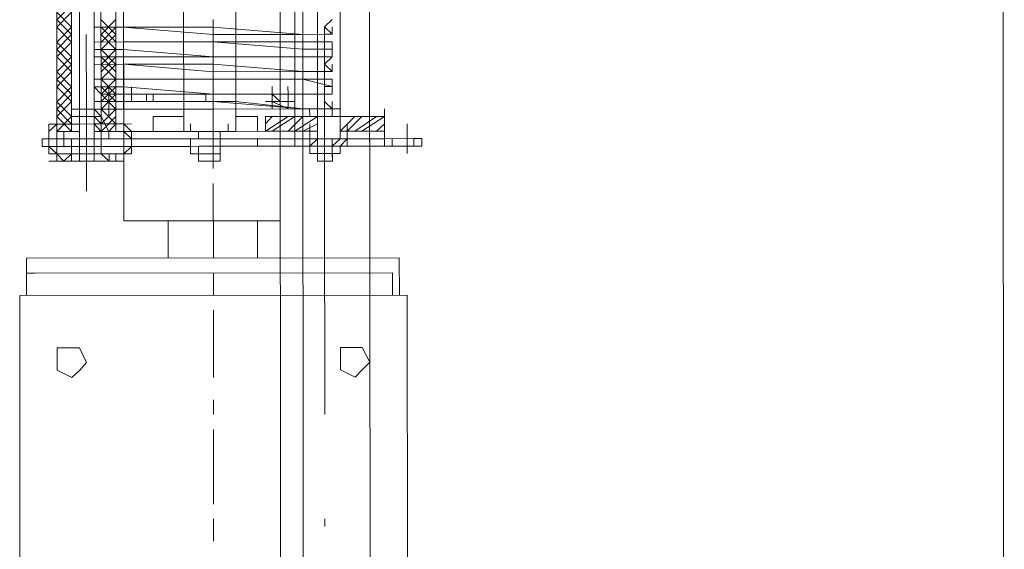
# Model space of a CAD drawing. Header units: inches. Extents: x -5850 to 5646, y 8947 to 13007.
# Tile 108 of 256: x -4033 to -3977, y 10543 to 10573. Entities that reach past the tile are written whole.
import ezdxf

# ---------------------------------------------------------------- set-up
doc = ezdxf.new("R2010")
doc.units = ezdxf.units.IN
doc.header["$MEASUREMENT"] = 0
doc.layers.add('at_Entity', color=7, linetype='Continuous')
doc.layers.add('at_Rect', color=7, linetype='Continuous')

msp = doc.modelspace()

# ---------------------------------------------------------------- linework, layer by layer
at = {"layer": 'at_Entity', "color": 7, "lineweight": 20}
for p, q in [((-4018.275, 10561.155), (-4019.022, 11398.348)), ((-4018.221, 10500.327), (-4019.022, 11398.348)), ((-4013.948, 11398.352), (-4013.146, 10500.332)), ((-4013.146, 10500.332), (-4013.948, 11398.352)), ((-3978.036, 11398.384), (-3977.234, 10500.364)), ((-4027.141, 10561.147), (-4027.826, 11328.222)), ((-4016.938, 10500.328), (-4017.677, 11328.231)), ((-4030.938, 10566.212), (-4030.963, 10594.089)), ((-4027.592, 10566.215), (-4027.617, 10594.092)), ((-4027.146, 10566.216), (-4027.171, 10594.092)), ((-4023.744, 10566.219), (-4023.769, 10594.095)), ((-4020.789, 10566.221), (-4020.814, 10594.098)), ((-4016.997, 10566.225), (-4017.022, 10594.101)), ((-4029.656, 10567.479), (-4029.679, 10593.248)), ((-4028.843, 10593.249), (-4028.82, 10567.48)), ((-4016.162, 10567.491), (-4016.185, 10593.26)), ((-4014.902, 10593.261), (-4014.879, 10567.492)), ((-4030.103, 10567.479), (-4030.125, 10592.824)), ((-4028.43, 10567.48), (-4028.452, 10592.825)), ((-4027.166, 10589.023), (-4027.145, 10565.368)), ((-4017.463, 10589.032), (-4017.442, 10565.377)), ((-4028.824, 10572.125), (-4028.825, 10572.549)), ((-4028.825, 10572.549), (-4028.824, 10572.125)), ((-4015.775, 10572.137), (-4015.33, 10572.561)), ((-4028.824, 10572.125), (-4027.151, 10572.127)), ((-4027.151, 10572.127), (-4028.824, 10572.125)), ((-4028.824, 10572.125), (-4028.823, 10571.283)), ((-4022.077, 10572.131), (-4027.151, 10572.127)), ((-4027.151, 10572.127), (-4022.076, 10571.713)), ((-4022.077, 10572.131), (-4017.002, 10571.717)), ((-4015.329, 10571.719), (-4015.775, 10572.137)), ((-4015.329, 10571.719), (-4015.329, 10572.137)), ((-4028.823, 10571.283), (-4028.824, 10571.707)), ((-4017.002, 10571.717), (-4022.076, 10571.713)), ((-4017.002, 10571.717), (-4015.329, 10571.719)), ((-4015.329, 10571.719), (-4017.002, 10571.717)), ((-4015.775, 10571.295), (-4015.775, 10571.719)), ((-4015.775, 10571.719), (-4015.329, 10571.719)), ((-4028.823, 10571.283), (-4027.15, 10571.285)), ((-4027.15, 10571.285), (-4028.823, 10571.283)), ((-4028.823, 10571.283), (-4028.823, 10570.859)), ((-4027.15, 10571.285), (-4022.076, 10571.289)), ((-4027.15, 10571.285), (-4022.076, 10571.289)), ((-4017.001, 10571.294), (-4022.076, 10571.289)), ((-4022.076, 10571.289), (-4017.001, 10570.87)), ((-4017.001, 10571.294), (-4015.328, 10571.295)), ((-4015.328, 10571.295), (-4015.775, 10571.295)), ((-4015.328, 10570.871), (-4015.328, 10571.295)), ((-4028.823, 10570.859), (-4027.15, 10570.861)), ((-4028.823, 10570.859), (-4028.823, 10570.435)), ((-4028.823, 10570.435), (-4027.15, 10570.437)), ((-4028.822, 10570.017), (-4028.823, 10570.435)), ((-4028.823, 10570.435), (-4028.822, 10570.017)), ((-4027.15, 10570.861), (-4022.075, 10570.441)), ((-4027.15, 10570.437), (-4022.075, 10570.441)), ((-4022.075, 10570.441), (-4017.001, 10570.446)), ((-4017.001, 10570.446), (-4022.075, 10570.441)), ((-4017.001, 10570.87), (-4015.328, 10570.871)), ((-4017.001, 10570.446), (-4015.328, 10570.447)), ((-4015.328, 10570.447), (-4017.001, 10570.446)), ((-4015.774, 10570.447), (-4015.774, 10570.871)), ((-4015.774, 10570.871), (-4015.328, 10570.871)), ((-4015.328, 10570.447), (-4015.774, 10570.447)), ((-4015.773, 10570.029), (-4015.328, 10570.447)), ((-4015.328, 10570.447), (-4015.328, 10570.871)), ((-4028.822, 10570.017), (-4027.149, 10570.019)), ((-4027.149, 10570.019), (-4028.822, 10570.017)), ((-4028.822, 10570.017), (-4028.821, 10569.17)), ((-4022.075, 10570.023), (-4027.149, 10570.019)), ((-4027.149, 10570.019), (-4022.074, 10569.599)), ((-4022.075, 10570.023), (-4017, 10569.604)), ((-4015.327, 10569.605), (-4015.773, 10570.029)), ((-4015.327, 10569.605), (-4015.327, 10570.029)), ((-4028.821, 10569.17), (-4028.822, 10569.593)), ((-4017, 10569.604), (-4022.074, 10569.599)), ((-4017, 10569.604), (-4015.327, 10569.605)), ((-4015.327, 10569.605), (-4017, 10569.604)), ((-4015.773, 10569.181), (-4015.773, 10569.605)), ((-4015.773, 10569.605), (-4015.327, 10569.605)), ((-4028.821, 10569.17), (-4027.149, 10569.171)), ((-4027.149, 10569.171), (-4028.821, 10569.17)), ((-4028.821, 10568.746), (-4028.821, 10569.17)), ((-4028.821, 10569.17), (-4028.821, 10568.746)), ((-4028.821, 10568.746), (-4027.148, 10568.747)), ((-4028.821, 10568.746), (-4028.43, 10568.322)), ((-4028.821, 10568.746), (-4028.82, 10567.48)), ((-4028.43, 10568.322), (-4027.985, 10568.747)), ((-4027.985, 10568.747), (-4027.984, 10568.323)), ((-4027.149, 10569.171), (-4022.074, 10569.176)), ((-4027.149, 10569.171), (-4022.074, 10569.176)), ((-4027.148, 10568.747), (-4022.073, 10568.328)), ((-4026.702, 10568.324), (-4026.702, 10568.748)), ((-4022.074, 10569.176), (-4016.999, 10569.18)), ((-4016.999, 10569.18), (-4022.074, 10569.176)), ((-4018.727, 10568.331), (-4018.728, 10568.755)), ((-4018.727, 10568.331), (-4018.728, 10568.755)), ((-4018.727, 10568.331), (-4018.728, 10568.755)), ((-4017.835, 10568.332), (-4017.836, 10568.756)), ((-4015.327, 10569.182), (-4016.999, 10569.18)), ((-4016.999, 10569.18), (-4015.326, 10568.758)), ((-4015.327, 10569.182), (-4015.773, 10569.181)), ((-4015.772, 10568.757), (-4015.326, 10568.758)), ((-4015.772, 10568.334), (-4015.772, 10568.757)), ((-4015.326, 10568.758), (-4015.327, 10569.182)), ((-4015.326, 10568.334), (-4015.326, 10568.758)), ((-4028.82, 10567.904), (-4028.821, 10568.322)), ((-4028.43, 10567.904), (-4028.43, 10568.322)), ((-4027.984, 10568.323), (-4027.148, 10568.323)), ((-4027.984, 10568.323), (-4027.594, 10568.323)), ((-4027.594, 10568.323), (-4027.594, 10567.905)), ((-4027.594, 10567.905), (-4027.594, 10568.323)), ((-4025.865, 10568.325), (-4027.148, 10568.323)), ((-4027.148, 10568.323), (-4026.702, 10568.324)), ((-4027.147, 10567.905), (-4027.148, 10568.323)), ((-4022.073, 10568.328), (-4026.702, 10568.324)), ((-4025.865, 10568.325), (-4026.702, 10568.324)), ((-4026.702, 10568.324), (-4026.701, 10567.906)), ((-4026.701, 10567.906), (-4026.702, 10568.324)), ((-4025.865, 10568.325), (-4025.865, 10567.906)), ((-4025.865, 10568.325), (-4025.475, 10568.325)), ((-4025.865, 10568.325), (-4025.865, 10567.906)), ((-4025.865, 10568.325), (-4025.475, 10568.325)), ((-4025.475, 10568.325), (-4025.475, 10567.907)), ((-4025.475, 10568.325), (-4025.475, 10567.907)), ((-4022.073, 10568.328), (-4016.999, 10568.333)), ((-4016.999, 10568.333), (-4022.073, 10568.328)), ((-4017.835, 10568.332), (-4018.727, 10568.331)), ((-4018.727, 10568.331), (-4017.835, 10568.332)), ((-4018.727, 10568.331), (-4018.281, 10568.331)), ((-4018.727, 10568.331), (-4018.727, 10567.913)), ((-4018.727, 10567.913), (-4018.727, 10568.331)), ((-4018.727, 10568.331), (-4018.281, 10567.913)), ((-4018.727, 10567.913), (-4018.727, 10568.331)), ((-4018.727, 10568.331), (-4018.727, 10567.913)), ((-4018.281, 10568.331), (-4018.281, 10567.913)), ((-4017.835, 10567.914), (-4017.835, 10568.332)), ((-4017.835, 10568.332), (-4017.835, 10567.914)), ((-4017.835, 10567.914), (-4017.835, 10568.332)), ((-4017.835, 10567.914), (-4017.835, 10568.332)), ((-4017.444, 10567.914), (-4017.445, 10568.332)), ((-4017.444, 10567.914), (-4017.445, 10568.332)), ((-4016.999, 10568.333), (-4015.326, 10568.334)), ((-4015.326, 10568.334), (-4016.999, 10568.333)), ((-4015.326, 10568.334), (-4015.772, 10568.334)), ((-4015.772, 10567.915), (-4015.772, 10568.334)), ((-4015.772, 10568.334), (-4015.326, 10568.334)), ((-4030.103, 10567.479), (-4030.103, 10567.903)), ((-4029.656, 10567.479), (-4029.657, 10567.903)), ((-4029.656, 10567.479), (-4029.657, 10567.903)), ((-4027.147, 10567.905), (-4028.82, 10567.904)), ((-4028.82, 10567.48), (-4028.82, 10567.904)), ((-4028.82, 10567.904), (-4027.984, 10567.904)), ((-4028.43, 10567.48), (-4028.43, 10567.904)), ((-4028.43, 10567.904), (-4028.43, 10567.48)), ((-4028.43, 10567.48), (-4028.43, 10567.904)), ((-4028.43, 10567.48), (-4028.43, 10567.904)), ((-4028.43, 10567.904), (-4027.984, 10567.904)), ((-4027.984, 10567.904), (-4027.147, 10567.905)), ((-4027.594, 10567.905), (-4027.984, 10567.904)), ((-4027.594, 10567.905), (-4027.593, 10567.481)), ((-4027.593, 10567.481), (-4027.594, 10567.905)), ((-4027.147, 10567.905), (-4022.073, 10567.91)), ((-4027.147, 10567.905), (-4022.073, 10567.91)), ((-4026.701, 10567.906), (-4027.147, 10567.905)), ((-4025.865, 10567.906), (-4026.701, 10567.906)), ((-4026.701, 10567.906), (-4025.865, 10567.906)), ((-4025.475, 10567.907), (-4025.865, 10567.906)), ((-4025.475, 10567.907), (-4025.865, 10567.906)), ((-4022.073, 10567.91), (-4020.79, 10567.911)), ((-4016.998, 10567.49), (-4022.073, 10567.91)), ((-4020.79, 10567.911), (-4016.998, 10567.49)), ((-4018.727, 10567.913), (-4017.835, 10567.914)), ((-4017.834, 10567.49), (-4018.727, 10567.913)), ((-4018.281, 10567.913), (-4018.727, 10567.913)), ((-4018.281, 10567.913), (-4018.727, 10567.913)), ((-4016.162, 10567.491), (-4016.162, 10567.915)), ((-4016.162, 10567.491), (-4016.162, 10567.915)), ((-4015.325, 10567.492), (-4015.772, 10567.915)), ((-4015.325, 10567.492), (-4015.325, 10567.916)), ((-4015.325, 10567.492), (-4015.325, 10567.916)), ((-4014.879, 10567.492), (-4014.879, 10567.916)), ((-4030.938, 10566.636), (-4030.939, 10567.054)), ((-4029.656, 10567.479), (-4030.103, 10567.479)), ((-4030.101, 10566.213), (-4030.103, 10567.479)), ((-4030.101, 10566.213), (-4030.103, 10567.479)), ((-4029.656, 10567.479), (-4030.103, 10567.479)), ((-4029.656, 10567.479), (-4028.82, 10567.48)), ((-4029.656, 10567.055), (-4029.656, 10567.479)), ((-4029.656, 10567.055), (-4029.656, 10567.479)), ((-4029.656, 10567.055), (-4028.82, 10567.056)), ((-4029.655, 10566.213), (-4029.656, 10567.055)), ((-4028.82, 10567.48), (-4027.593, 10567.481)), ((-4028.43, 10567.48), (-4028.82, 10567.48)), ((-4028.43, 10567.48), (-4028.82, 10567.48)), ((-4028.82, 10567.056), (-4028.82, 10567.48)), ((-4028.82, 10567.056), (-4028.82, 10567.48)), ((-4028.82, 10567.48), (-4028.819, 10566.214)), ((-4028.818, 10565.79), (-4028.82, 10567.056)), ((-4028.429, 10566.214), (-4028.43, 10567.48)), ((-4027.593, 10567.481), (-4027.147, 10567.481)), ((-4027.592, 10566.215), (-4027.593, 10567.481)), ((-4027.147, 10567.481), (-4022.073, 10567.486)), ((-4025.474, 10567.059), (-4023.745, 10567.061)), ((-4023.745, 10567.061), (-4025.474, 10567.059)), ((-4025.474, 10567.059), (-4025.473, 10566.217)), ((-4022.073, 10567.486), (-4016.998, 10567.49)), ((-4019.563, 10567.064), (-4020.79, 10567.063)), ((-4019.563, 10567.064), (-4020.79, 10567.063)), ((-4018.726, 10567.065), (-4019.117, 10567.065)), ((-4019.116, 10566.223), (-4019.117, 10567.065)), ((-4016.161, 10567.067), (-4018.726, 10567.065)), ((-4016.998, 10567.49), (-4015.325, 10567.492)), ((-4015.325, 10567.492), (-4016.998, 10567.49)), ((-4016.998, 10567.49), (-4015.771, 10567.492)), ((-4016.998, 10567.49), (-4016.997, 10566.225)), ((-4016.608, 10567.491), (-4016.607, 10567.067)), ((-4016.608, 10567.491), (-4016.162, 10567.491)), ((-4016.607, 10567.067), (-4016.161, 10567.067)), ((-4016.162, 10567.491), (-4015.325, 10567.492)), ((-4016.162, 10567.491), (-4016.161, 10567.067)), ((-4016.161, 10567.067), (-4016.162, 10567.491)), ((-4016.161, 10567.067), (-4016.162, 10567.491)), ((-4016.161, 10567.067), (-4012.369, 10567.071)), ((-4016.161, 10567.067), (-4014.879, 10567.069)), ((-4016.161, 10567.067), (-4015.325, 10567.068)), ((-4016.16, 10566.225), (-4016.161, 10567.067)), ((-4016.161, 10567.067), (-4016.16, 10566.225)), ((-4015.771, 10567.492), (-4015.325, 10567.492)), ((-4014.879, 10567.492), (-4015.325, 10567.492)), ((-4015.325, 10567.492), (-4015.325, 10567.068)), ((-4015.325, 10567.068), (-4015.325, 10567.492)), ((-4015.325, 10567.068), (-4014.879, 10567.069)), ((-4015.325, 10567.068), (-4014.879, 10567.069)), ((-4014.879, 10567.069), (-4014.879, 10567.492)), ((-4014.879, 10567.492), (-4014.879, 10567.069)), ((-4014.879, 10567.069), (-4014.878, 10566.227)), ((-4014.878, 10566.227), (-4014.879, 10567.069)), ((-4012.369, 10567.071), (-4012.37, 10567.495)), ((-4012.368, 10566.229), (-4012.369, 10567.071)), ((-4031.384, 10566.212), (-4031.384, 10566.636)), ((-4031.384, 10566.636), (-4030.938, 10566.636)), ((-4031.384, 10565.788), (-4031.384, 10566.636)), ((-4031.384, 10566.212), (-4031.384, 10566.636)), ((-4030.938, 10566.212), (-4030.938, 10566.636)), ((-4030.101, 10566.213), (-4030.102, 10566.637)), ((-4030.101, 10566.213), (-4030.102, 10566.637)), ((-4030.101, 10566.213), (-4030.102, 10566.637)), ((-4030.101, 10566.213), (-4030.102, 10566.637)), ((-4028.429, 10566.214), (-4028.429, 10566.638)), ((-4028.429, 10566.214), (-4028.429, 10566.638)), ((-4028.429, 10566.214), (-4028.429, 10566.638)), ((-4027.146, 10566.639), (-4027.592, 10566.639)), ((-4027.146, 10566.639), (-4027.592, 10566.639)), ((-4026.7, 10566.216), (-4027.146, 10566.639)), ((-4027.146, 10566.639), (-4027.146, 10566.216)), ((-4027.146, 10566.216), (-4027.146, 10566.639)), ((-4023.354, 10566.219), (-4023.354, 10566.643)), ((-4021.235, 10566.221), (-4021.235, 10566.645)), ((-4016.997, 10566.225), (-4016.997, 10566.648)), ((-4016.607, 10566.225), (-4016.607, 10566.649)), ((-4016.607, 10566.225), (-4016.607, 10566.649)), ((-4016.607, 10566.225), (-4016.607, 10566.649)), ((-4014.878, 10566.227), (-4014.878, 10566.65)), ((-4014.878, 10566.227), (-4014.878, 10566.65)), ((-4014.878, 10566.227), (-4014.878, 10566.65)), ((-4014.878, 10566.227), (-4014.878, 10566.65)), ((-4014.487, 10566.227), (-4014.488, 10566.651)), ((-4012.368, 10566.229), (-4012.369, 10566.653)), ((-4031.384, 10566.212), (-4031.383, 10565.364)), ((-4031.383, 10565.364), (-4031.384, 10566.212)), ((-4030.101, 10566.213), (-4030.938, 10566.212)), ((-4030.938, 10566.212), (-4030.937, 10565.365)), ((-4030.101, 10566.213), (-4029.655, 10566.213)), ((-4029.655, 10566.213), (-4030.101, 10566.213)), ((-4029.655, 10565.79), (-4029.655, 10566.213)), ((-4029.655, 10565.79), (-4029.655, 10566.213)), ((-4028.429, 10566.214), (-4028.819, 10566.214)), ((-4028.819, 10566.214), (-4028.818, 10565.79)), ((-4028.429, 10566.214), (-4028.819, 10566.214)), ((-4028.818, 10565.79), (-4028.819, 10566.214)), ((-4028.429, 10566.214), (-4028.819, 10566.214)), ((-4027.592, 10566.215), (-4028.429, 10566.214)), ((-4028.429, 10566.214), (-4028.428, 10565.791)), ((-4027.146, 10566.216), (-4027.592, 10566.215)), ((-4022.071, 10566.22), (-4027.146, 10566.216)), ((-4026.699, 10565.792), (-4027.146, 10566.216)), ((-4027.145, 10565.368), (-4027.146, 10566.216)), ((-4027.146, 10566.216), (-4027.146, 10565.792)), ((-4026.699, 10565.792), (-4026.7, 10566.216)), ((-4023.354, 10566.219), (-4025.473, 10566.217)), ((-4025.473, 10566.217), (-4022.908, 10566.219)), ((-4023.354, 10566.219), (-4023.744, 10566.219)), ((-4021.235, 10566.221), (-4023.354, 10566.219)), ((-4023.354, 10566.219), (-4021.235, 10566.221)), ((-4023.354, 10566.219), (-4022.908, 10566.219)), ((-4022.908, 10566.219), (-4022.907, 10565.796)), ((-4022.907, 10565.796), (-4022.908, 10566.219)), ((-4016.997, 10566.225), (-4022.071, 10566.22)), ((-4019.562, 10566.222), (-4021.681, 10566.22)), ((-4021.681, 10566.22), (-4021.235, 10566.221)), ((-4021.681, 10566.22), (-4021.681, 10565.797)), ((-4021.681, 10566.22), (-4021.681, 10565.797)), ((-4019.562, 10566.222), (-4021.235, 10566.221)), ((-4021.235, 10566.221), (-4020.789, 10566.221)), ((-4018.726, 10566.223), (-4019.116, 10566.223)), ((-4016.607, 10566.225), (-4018.726, 10566.223)), ((-4016.16, 10566.225), (-4016.607, 10566.225)), ((-4016.16, 10566.225), (-4016.607, 10566.225)), ((-4016.16, 10566.225), (-4016.607, 10566.225)), ((-4016.16, 10565.802), (-4016.16, 10566.225)), ((-4016.16, 10565.802), (-4016.16, 10566.225)), ((-4012.368, 10566.229), (-4014.878, 10566.227)), ((-4014.878, 10566.227), (-4014.487, 10566.227)), ((-4014.878, 10566.227), (-4014.487, 10566.227)), ((-4014.877, 10565.803), (-4014.878, 10566.227)), ((-4012.368, 10565.805), (-4012.368, 10566.229)), ((-4031.384, 10565.788), (-4031.774, 10565.788)), ((-4031.774, 10565.788), (-4031.774, 10565.364)), ((-4031.383, 10565.364), (-4031.774, 10565.364)), ((-4031.383, 10564.946), (-4031.384, 10565.788)), ((-4030.938, 10565.788), (-4031.384, 10565.788)), ((-4031.384, 10565.788), (-4031.383, 10565.364)), ((-4030.937, 10565.365), (-4031.383, 10565.364)), ((-4030.937, 10565.365), (-4031.383, 10565.364)), ((-4031.383, 10565.364), (-4030.937, 10564.946)), ((-4030.547, 10565.789), (-4030.938, 10565.788)), ((-4030.937, 10565.365), (-4030.938, 10565.788)), ((-4030.938, 10565.788), (-4030.937, 10565.365)), ((-4030.101, 10565.365), (-4030.937, 10565.365)), ((-4029.655, 10565.79), (-4030.547, 10565.789)), ((-4030.101, 10565.365), (-4030.101, 10565.789)), ((-4030.101, 10565.365), (-4030.101, 10565.789)), ((-4030.101, 10565.365), (-4028.428, 10565.367)), ((-4028.428, 10565.367), (-4030.101, 10565.365)), ((-4030.101, 10565.365), (-4029.655, 10565.366)), ((-4030.101, 10565.365), (-4030.1, 10564.947)), ((-4029.655, 10565.366), (-4029.655, 10565.79)), ((-4029.655, 10565.79), (-4029.655, 10565.366)), ((-4029.655, 10565.79), (-4028.818, 10565.79)), ((-4029.655, 10565.366), (-4029.654, 10564.948)), ((-4027.982, 10565.791), (-4028.818, 10565.79)), ((-4028.818, 10565.79), (-4028.818, 10565.366)), ((-4028.818, 10565.79), (-4028.818, 10565.366)), ((-4028.428, 10565.367), (-4028.818, 10565.366)), ((-4028.818, 10565.366), (-4028.818, 10564.948)), ((-4028.428, 10565.367), (-4028.427, 10564.949)), ((-4027.982, 10565.367), (-4028.428, 10565.367)), ((-4028.428, 10565.367), (-4028.427, 10564.949)), ((-4022.907, 10565.796), (-4027.982, 10565.791)), ((-4027.591, 10565.368), (-4027.982, 10565.367)), ((-4027.592, 10565.791), (-4025.863, 10565.793)), ((-4027.591, 10565.368), (-4023.353, 10565.371)), ((-4027.146, 10565.792), (-4027.145, 10565.368)), ((-4027.145, 10564.95), (-4027.145, 10565.368)), ((-4027.145, 10565.368), (-4026.699, 10565.368)), ((-4026.699, 10565.368), (-4026.699, 10565.792)), ((-4026.699, 10565.368), (-4026.699, 10565.792)), ((-4026.699, 10564.95), (-4026.699, 10565.368)), ((-4023.353, 10565.371), (-4023.354, 10565.795)), ((-4023.353, 10565.371), (-4021.68, 10565.373)), ((-4022.907, 10565.372), (-4023.353, 10565.371)), ((-4023.353, 10565.371), (-4023.353, 10564.953)), ((-4021.681, 10565.797), (-4022.907, 10565.796)), ((-4022.907, 10565.796), (-4022.517, 10565.796)), ((-4022.907, 10565.372), (-4022.071, 10565.373)), ((-4022.907, 10565.372), (-4022.907, 10564.954)), ((-4022.517, 10565.372), (-4022.907, 10565.372)), ((-4022.517, 10565.796), (-4022.071, 10565.796)), ((-4022.071, 10565.373), (-4022.517, 10565.372)), ((-4022.071, 10565.373), (-4022.07, 10564.954)), ((-4021.68, 10565.373), (-4022.071, 10565.373)), ((-4021.681, 10565.797), (-4019.116, 10565.799)), ((-4021.68, 10565.373), (-4021.681, 10565.797)), ((-4021.68, 10565.373), (-4021.681, 10565.797)), ((-4021.68, 10565.373), (-4021.681, 10565.797)), ((-4019.561, 10565.375), (-4021.68, 10565.373)), ((-4021.234, 10565.373), (-4021.68, 10565.373)), ((-4021.68, 10564.531), (-4021.68, 10565.373)), ((-4021.68, 10564.955), (-4021.68, 10565.373)), ((-4021.68, 10565.373), (-4021.68, 10564.955)), ((-4019.561, 10565.375), (-4016.606, 10565.377)), ((-4019.116, 10565.799), (-4016.996, 10565.801)), ((-4016.996, 10565.801), (-4016.16, 10565.802)), ((-4016.606, 10565.377), (-4016.606, 10565.801)), ((-4016.606, 10565.377), (-4016.606, 10565.801)), ((-4016.606, 10565.377), (-4016.16, 10565.378)), ((-4016.16, 10565.378), (-4016.606, 10565.377)), ((-4016.606, 10565.377), (-4016.16, 10565.378)), ((-4016.606, 10565.377), (-4016.605, 10564.959)), ((-4016.16, 10565.378), (-4016.16, 10565.802)), ((-4016.16, 10565.378), (-4016.16, 10565.802)), ((-4016.16, 10565.802), (-4016.16, 10565.378)), ((-4015.324, 10565.802), (-4016.16, 10565.802)), ((-4016.16, 10565.378), (-4015.323, 10565.379)), ((-4015.323, 10565.379), (-4016.16, 10565.378)), ((-4015.323, 10565.379), (-4016.16, 10565.378)), ((-4016.16, 10565.378), (-4016.159, 10564.536)), ((-4016.16, 10565.378), (-4016.159, 10564.536)), ((-4016.16, 10565.378), (-4016.159, 10564.96)), ((-4015.324, 10565.802), (-4014.877, 10565.803)), ((-4015.323, 10565.379), (-4015.324, 10565.802)), ((-4015.324, 10565.802), (-4015.323, 10565.379)), ((-4015.323, 10565.379), (-4014.487, 10565.379)), ((-4015.323, 10565.379), (-4015.322, 10564.536)), ((-4015.323, 10565.379), (-4015.322, 10564.536)), ((-4015.323, 10565.379), (-4014.877, 10565.379)), ((-4015.323, 10565.379), (-4015.323, 10564.96)), ((-4014.877, 10565.379), (-4015.323, 10565.379)), ((-4014.877, 10565.803), (-4014.487, 10565.803)), ((-4014.877, 10565.379), (-4014.877, 10564.961)), ((-4013.205, 10565.804), (-4014.487, 10565.803)), ((-4014.487, 10565.379), (-4013.204, 10565.38)), ((-4013.205, 10565.804), (-4012.368, 10565.805)), ((-4013.204, 10565.38), (-4013.205, 10565.804)), ((-4012.368, 10565.381), (-4013.204, 10565.38)), ((-4012.368, 10565.805), (-4010.695, 10565.806)), ((-4010.695, 10565.383), (-4012.368, 10565.381)), ((-4011.922, 10565.382), (-4011.922, 10565.805)), ((-4010.249, 10565.807), (-4010.695, 10565.806)), ((-4010.695, 10565.806), (-4010.695, 10565.383)), ((-4010.695, 10565.383), (-4010.249, 10565.383)), ((-4010.249, 10565.383), (-4010.249, 10565.807)), ((-4030.937, 10564.946), (-4031.383, 10564.946)), ((-4030.937, 10564.946), (-4030.546, 10564.947)), ((-4030.936, 10564.523), (-4030.937, 10564.946)), ((-4030.546, 10564.947), (-4030.1, 10564.947)), ((-4028.427, 10564.949), (-4030.1, 10564.947)), ((-4030.1, 10564.523), (-4030.1, 10564.947)), ((-4029.654, 10564.524), (-4029.654, 10564.948)), ((-4029.654, 10564.948), (-4029.654, 10564.524)), ((-4028.817, 10564.524), (-4028.818, 10564.948)), ((-4028.818, 10564.948), (-4028.817, 10564.524)), ((-4028.427, 10564.949), (-4027.981, 10564.525)), ((-4028.427, 10564.949), (-4027.591, 10564.949)), ((-4027.591, 10564.949), (-4027.145, 10564.95)), ((-4027.144, 10564.526), (-4027.145, 10564.95)), ((-4027.145, 10564.95), (-4026.699, 10564.95)), ((-4021.68, 10564.955), (-4023.353, 10564.953)), ((-4022.906, 10564.53), (-4022.907, 10564.954)), ((-4022.907, 10564.954), (-4022.906, 10564.53)), ((-4022.07, 10564.53), (-4022.07, 10564.954)), ((-4022.07, 10564.53), (-4022.07, 10564.954)), ((-4022.07, 10564.954), (-4022.07, 10564.53)), ((-4014.877, 10564.961), (-4016.605, 10564.959)), ((-4016.159, 10564.536), (-4016.159, 10564.96)), ((-4016.159, 10564.96), (-4016.159, 10564.536)), ((-4015.323, 10564.96), (-4015.322, 10564.536)), ((-4030.546, 10564.523), (-4030.936, 10564.523)), ((-4030.546, 10564.523), (-4030.1, 10564.523)), ((-4029.654, 10564.524), (-4028.817, 10564.524)), ((-4028.817, 10564.524), (-4029.654, 10564.524)), ((-4028.817, 10564.524), (-4029.654, 10564.524)), ((-4027.981, 10564.525), (-4027.144, 10564.526)), ((-4022.906, 10564.53), (-4022.07, 10564.53)), ((-4022.07, 10564.53), (-4022.906, 10564.53)), ((-4021.68, 10564.531), (-4022.07, 10564.53)), ((-4022.07, 10564.53), (-4021.68, 10564.531)), ((-4015.322, 10564.536), (-4016.159, 10564.536)), ((-4016.159, 10564.536), (-4015.322, 10564.536)), ((-4015.322, 10564.536), (-4016.159, 10564.536)), ((-4018.275, 10561.155), (-4027.141, 10561.147)), ((-4024.632, 10561.149), (-4024.63, 10559.035)), ((-4019.556, 10559.04), (-4019.557, 10561.153)), ((-4032.66, 10559.028), (-4011.526, 10559.047)), ((-4032.658, 10556.92), (-4032.66, 10559.028)), ((-4011.526, 10559.047), (-4011.524, 10556.939)), ((-4032.659, 10558.186), (-4011.915, 10558.205)), ((-4032.213, 10558.187), (-4032.659, 10558.186)), ((-4032.659, 10558.186), (-4032.658, 10556.92)), ((-4011.914, 10556.939), (-4011.915, 10558.205)), ((-4030.927, 10553.961), (-4030.09, 10553.962)), ((-4030.926, 10552.695), (-4030.927, 10553.961)), ((-4030.09, 10553.962), (-4029.644, 10553.962)), ((-4029.644, 10553.962), (-4029.253, 10553.12)), ((-4014.867, 10553.975), (-4014.03, 10553.976)), ((-4014.866, 10552.709), (-4014.867, 10553.975)), ((-4014.03, 10553.976), (-4013.64, 10553.976)), ((-4013.64, 10553.976), (-4013.193, 10553.135)), ((-4029.253, 10553.12), (-4029.643, 10552.696)), ((-4013.193, 10553.135), (-4013.639, 10552.71)), ((-4030.089, 10552.272), (-4030.926, 10552.695)), ((-4029.643, 10552.696), (-4030.089, 10552.272)), ((-4014.029, 10552.286), (-4014.866, 10552.709)), ((-4013.639, 10552.71), (-4014.029, 10552.286))]:
    msp.add_line(p, q, dxfattribs=at)
at = {"layer": 'at_Entity', "color": 3, "lineweight": 20}
for p, q in [((-4030.944, 10572.547), (-4030.108, 10573.39)), ((-4030.944, 10572.971), (-4030.107, 10572.124)), ((-4030.944, 10572.547), (-4030.106, 10571.706)), ((-4030.943, 10572.123), (-4030.107, 10572.972)), ((-4028.434, 10572.549), (-4027.597, 10571.708)), ((-4028.433, 10571.707), (-4027.598, 10572.55)), ((-4022.077, 10572.555), (-4022.077, 10572.131)), ((-4030.943, 10572.123), (-4030.106, 10571.282)), ((-4030.942, 10571.281), (-4030.107, 10572.124)), ((-4028.434, 10572.125), (-4027.597, 10571.284)), ((-4028.433, 10571.283), (-4027.597, 10572.126)), ((-4022.077, 10572.131), (-4022.076, 10571.713)), ((-4022.077, 10572.131), (-4022.076, 10571.289)), ((-4015.775, 10572.137), (-4015.772, 10568.757)), ((-4030.942, 10570.857), (-4030.106, 10571.706)), ((-4029.266, 10567.48), (-4029.27, 10571.706)), ((-4028.433, 10570.86), (-4027.597, 10571.708)), ((-4028.433, 10571.707), (-4027.596, 10570.86)), ((-4022.076, 10571.713), (-4022.076, 10571.289)), ((-4022.076, 10571.289), (-4022.076, 10571.713)), ((-4030.942, 10570.434), (-4030.106, 10571.282)), ((-4030.942, 10571.281), (-4030.105, 10570.434)), ((-4022.076, 10571.289), (-4022.075, 10570.441)), ((-4030.942, 10570.857), (-4030.105, 10570.016)), ((-4030.942, 10570.434), (-4030.104, 10569.592)), ((-4030.941, 10569.592), (-4030.105, 10570.434)), ((-4028.433, 10570.86), (-4027.595, 10570.018)), ((-4028.432, 10570.018), (-4027.596, 10570.86)), ((-4028.432, 10569.594), (-4027.596, 10570.437)), ((-4028.432, 10570.436), (-4027.595, 10569.595)), ((-4022.075, 10570.441), (-4022.076, 10570.865)), ((-4022.075, 10570.023), (-4022.075, 10570.441)), ((-4022.075, 10570.441), (-4022.075, 10570.023)), ((-4030.941, 10569.168), (-4030.105, 10570.016)), ((-4028.432, 10570.018), (-4027.595, 10569.171)), ((-4028.431, 10569.17), (-4027.595, 10570.018)), ((-4022.075, 10570.023), (-4022.074, 10569.599)), ((-4022.075, 10570.023), (-4022.071, 10566.22)), ((-4030.941, 10569.592), (-4030.104, 10568.745)), ((-4030.94, 10568.744), (-4030.104, 10569.592)), ((-4022.074, 10569.599), (-4022.074, 10569.176)), ((-4022.074, 10569.176), (-4022.074, 10569.599)), ((-4015.773, 10569.181), (-4015.773, 10569.605)), ((-4030.941, 10569.168), (-4030.103, 10568.321)), ((-4030.94, 10568.744), (-4030.103, 10567.903)), ((-4030.939, 10567.902), (-4030.104, 10568.745)), ((-4028.431, 10569.17), (-4027.594, 10568.323)), ((-4028.431, 10568.746), (-4027.594, 10567.905)), ((-4028.43, 10568.322), (-4027.595, 10569.171)), ((-4028.43, 10567.904), (-4027.594, 10568.747)), ((-4027.985, 10568.747), (-4027.984, 10567.904)), ((-4026.702, 10568.324), (-4026.702, 10568.748)), ((-4022.074, 10569.176), (-4022.074, 10568.752)), ((-4022.073, 10568.328), (-4022.074, 10568.752)), ((-4022.073, 10568.328), (-4022.074, 10568.752)), ((-4022.074, 10568.752), (-4022.073, 10568.328)), ((-4017.835, 10568.332), (-4017.836, 10568.756)), ((-4017.835, 10568.332), (-4017.836, 10568.756)), ((-4017.835, 10568.332), (-4017.836, 10568.756)), ((-4015.772, 10568.757), (-4015.771, 10567.492)), ((-4030.939, 10567.478), (-4030.103, 10568.321)), ((-4028.43, 10567.48), (-4027.594, 10568.323)), ((-4028.43, 10568.322), (-4027.594, 10568.323)), ((-4028.43, 10568.322), (-4027.593, 10567.481)), ((-4027.148, 10568.323), (-4025.475, 10568.325)), ((-4027.148, 10568.323), (-4026.702, 10568.324)), ((-4027.147, 10567.905), (-4027.148, 10568.323)), ((-4026.702, 10568.324), (-4026.701, 10567.906)), ((-4026.701, 10567.906), (-4026.702, 10568.324)), ((-4025.865, 10568.325), (-4025.865, 10567.906)), ((-4022.073, 10568.328), (-4022.073, 10567.91)), ((-4018.727, 10568.331), (-4018.727, 10567.489)), ((-4017.835, 10568.332), (-4017.834, 10567.49)), ((-4017.835, 10567.914), (-4017.835, 10568.332)), ((-4017.835, 10568.332), (-4017.835, 10567.914)), ((-4017.835, 10567.914), (-4017.835, 10568.332)), ((-4017.835, 10567.914), (-4017.835, 10568.332)), ((-4017.444, 10567.49), (-4017.445, 10568.332)), ((-4030.939, 10567.054), (-4030.103, 10567.903)), ((-4030.939, 10567.902), (-4030.102, 10567.055)), ((-4027.984, 10567.904), (-4027.983, 10567.057)), ((-4026.701, 10567.906), (-4027.147, 10567.905)), ((-4023.355, 10567.909), (-4021.683, 10567.91)), ((-4022.073, 10567.91), (-4022.073, 10567.486)), ((-4022.073, 10567.486), (-4022.073, 10567.91)), ((-4022.073, 10567.486), (-4022.073, 10567.91)), ((-4019.117, 10567.912), (-4017.444, 10567.914)), ((-4015.771, 10567.492), (-4015.772, 10567.915)), ((-4030.939, 10567.478), (-4030.102, 10566.637)), ((-4030.939, 10567.054), (-4030.101, 10566.213)), ((-4030.938, 10566.212), (-4030.102, 10567.055)), ((-4030.103, 10567.479), (-4029.656, 10567.479)), ((-4030.102, 10567.055), (-4029.656, 10567.055)), ((-4029.656, 10567.055), (-4030.102, 10567.055)), ((-4030.102, 10567.055), (-4029.656, 10567.055)), ((-4029.265, 10566.214), (-4029.266, 10567.48)), ((-4028.82, 10567.48), (-4028.429, 10567.056)), ((-4028.429, 10566.638), (-4028.82, 10567.056)), ((-4028.82, 10567.056), (-4028.429, 10567.056)), ((-4028.429, 10567.056), (-4028.82, 10567.056)), ((-4028.43, 10567.48), (-4027.592, 10566.639)), ((-4028.429, 10566.638), (-4027.593, 10567.481)), ((-4028.429, 10566.214), (-4027.593, 10567.057)), ((-4028.429, 10567.056), (-4027.982, 10566.215)), ((-4027.144, 10564.526), (-4027.147, 10567.058)), ((-4022.073, 10567.486), (-4022.072, 10566.644)), ((-4022.072, 10567.062), (-4022.073, 10567.486)), ((-4022.072, 10566.644), (-4022.072, 10567.062)), ((-4022.072, 10567.062), (-4022.072, 10566.644)), ((-4022.072, 10566.644), (-4022.072, 10567.062)), ((-4019.563, 10567.064), (-4019.562, 10566.222)), ((-4019.116, 10566.223), (-4017.834, 10567.066)), ((-4019.116, 10566.647), (-4018.726, 10567.065)), ((-4018.726, 10566.223), (-4017.444, 10567.066)), ((-4017.833, 10566.224), (-4016.998, 10567.067)), ((-4017.443, 10566.224), (-4016.161, 10567.067)), ((-4016.161, 10567.067), (-4016.162, 10567.491)), ((-4016.161, 10566.649), (-4016.161, 10567.067)), ((-4015.771, 10567.492), (-4015.771, 10567.068)), ((-4015.771, 10567.068), (-4015.771, 10567.492)), ((-4015.771, 10567.068), (-4015.771, 10567.492)), ((-4015.771, 10567.068), (-4015.771, 10567.492)), ((-4015.771, 10567.068), (-4015.771, 10567.492)), ((-4015.771, 10567.068), (-4015.77, 10565.802)), ((-4014.879, 10567.069), (-4014.488, 10567.069)), ((-4014.878, 10566.65), (-4014.879, 10567.069)), ((-4014.878, 10566.227), (-4014.042, 10567.069)), ((-4014.487, 10566.227), (-4013.652, 10567.07)), ((-4014.041, 10566.227), (-4012.815, 10567.07)), ((-4013.651, 10566.228), (-4012.369, 10567.071)), ((-4031.384, 10566.636), (-4026.7, 10566.64)), ((-4031.384, 10566.212), (-4030.938, 10566.636)), ((-4030.938, 10566.636), (-4030.102, 10566.637)), ((-4030.102, 10566.637), (-4030.101, 10566.213)), ((-4030.101, 10566.213), (-4030.102, 10566.637)), ((-4030.102, 10566.637), (-4029.656, 10566.637)), ((-4029.656, 10566.637), (-4030.102, 10566.637)), ((-4030.102, 10566.637), (-4029.656, 10566.637)), ((-4028.429, 10566.214), (-4028.819, 10566.638)), ((-4028.819, 10566.638), (-4028.429, 10566.638)), ((-4028.429, 10566.638), (-4028.819, 10566.638)), ((-4027.146, 10566.639), (-4028.429, 10566.638)), ((-4028.429, 10566.638), (-4028.427, 10564.949)), ((-4028.429, 10566.214), (-4028.429, 10566.638)), ((-4027.982, 10566.215), (-4027.592, 10566.639)), ((-4027.146, 10566.216), (-4027.146, 10566.639)), ((-4022.071, 10566.22), (-4022.072, 10566.644)), ((-4022.071, 10566.22), (-4022.072, 10566.644)), ((-4022.072, 10566.644), (-4022.071, 10566.22)), ((-4022.071, 10566.22), (-4022.072, 10566.644)), ((-4016.997, 10566.225), (-4016.161, 10566.649)), ((-4016.607, 10566.225), (-4016.607, 10566.649)), ((-4016.16, 10566.225), (-4016.161, 10566.649)), ((-4012.815, 10566.228), (-4012.369, 10566.653)), ((-4011.086, 10566.654), (-4011.085, 10564.964)), ((-4031.383, 10564.946), (-4031.384, 10566.212)), ((-4030.938, 10566.212), (-4030.548, 10566.213)), ((-4030.938, 10566.212), (-4030.937, 10564.946)), ((-4030.547, 10565.789), (-4030.548, 10566.213)), ((-4030.101, 10566.213), (-4029.655, 10566.213)), ((-4030.101, 10566.213), (-4029.655, 10566.213)), ((-4029.655, 10566.213), (-4029.654, 10564.948)), ((-4029.262, 10562.834), (-4029.265, 10566.214)), ((-4028.819, 10566.214), (-4028.429, 10566.214)), ((-4028.428, 10565.791), (-4028.429, 10566.214)), ((-4027.982, 10565.791), (-4027.982, 10566.215)), ((-4027.982, 10565.791), (-4027.982, 10566.215)), ((-4026.7, 10566.216), (-4027.146, 10566.216)), ((-4026.699, 10565.368), (-4026.7, 10566.216)), ((-4022.071, 10565.796), (-4022.071, 10566.22)), ((-4022.071, 10566.22), (-4022.071, 10565.796)), ((-4022.071, 10565.796), (-4022.071, 10566.22)), ((-4022.071, 10565.796), (-4022.071, 10566.22)), ((-4016.606, 10565.801), (-4016.607, 10566.225)), ((-4016.607, 10566.225), (-4016.16, 10566.225)), ((-4014.487, 10566.227), (-4014.878, 10566.227)), ((-4014.487, 10565.803), (-4014.487, 10566.227)), ((-4014.487, 10565.803), (-4014.487, 10566.227)), ((-4030.547, 10565.365), (-4030.547, 10565.789)), ((-4030.547, 10565.789), (-4030.101, 10565.789)), ((-4030.101, 10565.789), (-4030.547, 10565.789)), ((-4030.101, 10565.365), (-4030.547, 10565.365)), ((-4027.982, 10565.791), (-4028.428, 10565.791)), ((-4027.982, 10565.367), (-4028.428, 10565.367)), ((-4027.145, 10564.95), (-4026.699, 10565.368)), ((-4022.071, 10565.796), (-4022.07, 10564.954)), ((-4019.116, 10565.799), (-4019.562, 10565.799)), ((-4019.561, 10565.375), (-4019.562, 10565.799)), ((-4016.606, 10565.801), (-4016.996, 10565.801)), ((-4016.606, 10565.801), (-4016.996, 10565.801)), ((-4016.606, 10565.377), (-4016.996, 10565.377)), ((-4016.606, 10565.377), (-4016.16, 10565.802)), ((-4016.16, 10565.802), (-4016.606, 10565.377)), ((-4016.606, 10565.377), (-4016.606, 10565.801)), ((-4016.16, 10565.378), (-4016.16, 10565.802)), ((-4016.16, 10565.378), (-4016.16, 10565.802)), ((-4015.77, 10565.802), (-4015.767, 10562.423)), ((-4014.877, 10565.803), (-4015.324, 10565.802)), ((-4015.323, 10565.379), (-4015.324, 10565.802)), ((-4015.323, 10565.379), (-4014.877, 10565.803)), ((-4014.877, 10565.379), (-4014.487, 10565.803)), ((-4014.487, 10565.379), (-4014.877, 10565.379)), ((-4014.487, 10565.379), (-4014.487, 10565.803)), ((-4012.368, 10565.381), (-4012.368, 10565.805)), ((-4030.937, 10564.946), (-4031.383, 10564.946)), ((-4030.546, 10564.523), (-4030.937, 10564.946)), ((-4030.1, 10564.947), (-4030.546, 10564.523)), ((-4029.654, 10564.948), (-4030.1, 10564.947)), ((-4029.654, 10564.524), (-4029.654, 10564.948)), ((-4028.817, 10564.524), (-4028.818, 10564.948)), ((-4028.427, 10564.949), (-4027.981, 10564.949)), ((-4027.981, 10564.949), (-4027.981, 10564.525)), ((-4027.591, 10564.949), (-4027.145, 10564.95)), ((-4027.591, 10564.526), (-4027.591, 10564.949)), ((-4027.591, 10564.526), (-4027.591, 10564.949)), ((-4022.906, 10564.53), (-4022.907, 10564.954)), ((-4022.07, 10564.53), (-4022.07, 10564.954)), ((-4022.07, 10564.53), (-4022.07, 10564.954)), ((-4022.07, 10564.954), (-4022.07, 10564.107)), ((-4022.07, 10564.954), (-4022.07, 10564.53)), ((-4016.159, 10564.536), (-4016.159, 10564.96)), ((-4015.322, 10564.536), (-4015.323, 10564.96)), ((-4031.383, 10564.522), (-4027.144, 10564.526)), ((-4027.981, 10564.525), (-4027.591, 10564.526)), ((-4022.069, 10563.259), (-4022.065, 10559.038)), ((-4015.756, 10550.171), (-4015.767, 10562.846)), ((-4022.064, 10558.196), (-4022.063, 10556.93)), ((-4022.062, 10556.082), (-4022.059, 10552.279)), ((-4022.058, 10551.013), (-4022.057, 10550.166)), ((-4022.056, 10549.324), (-4022.053, 10545.097)), ((-4022.052, 10544.255), (-4022.051, 10542.989)), ((-4015.75, 10543.836), (-4015.75, 10544.26))]:
    msp.add_line(p, q, dxfattribs=at)
at = {"layer": 'at_Rect', "color": 7, "lineweight": 20}
for p, q in [((-4022.496, 10568.33), (-4022.073, 10568.33)), ((-4022.496, 10568.33), (-4022.495, 10567.909)), ((-4022.073, 10567.91), (-4022.073, 10568.33)), ((-4022.073, 10567.91), (-4022.495, 10567.909)), ((-4033.043, 10556.915), (-4011.078, 10556.935)), ((-4011.051, 10526.944), (-4011.078, 10556.935)), ((-4033.043, 10556.915), (-4033.017, 10526.924))]:
    msp.add_line(p, q, dxfattribs=at)

doc.saveas('drawing.dxf')
